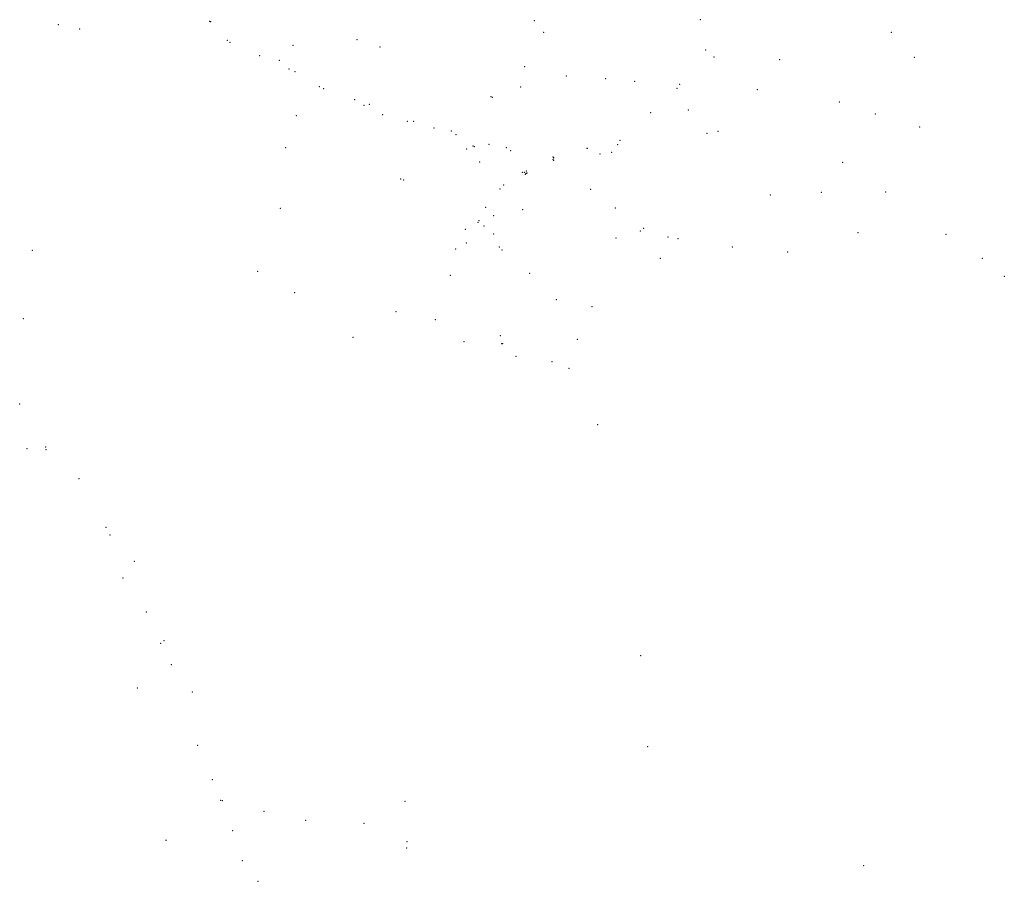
# Model space of a CAD drawing. Header units: metres. Extents: x 6434458 to 6462360, y 5631591 to 5655284.
# Tile 33 of 34: x 6448607 to 6455300, y 5649425 to 5655284. Entities that reach past the tile are written whole.
import ezdxf

# ---------------------------------------------------------------- set-up
doc = ezdxf.new("R2010")
doc.units = ezdxf.units.M
doc.set_wipeout_variables(frame=1)
doc.layers.get('0').update_dxf_attribs({"linetype": 'CONTINUOUS', "lineweight": 18})
doc.layers.add('OS_PunktOsnowyPoziomej', color=7, linetype='CONTINUOUS', lineweight=18)
doc.layers.add('OS_PunktOsnowyWysokosciowej', color=7, linetype='CONTINUOUS', lineweight=18)

# ---------------------------------------------------------------- blocks, each defined once
blk = doc.blocks.new('OSSP')
at = {"color": 0, "linetype": 'Continuous', "lineweight": 18}
blk.add_wipeout([(-1.2, 1.2999999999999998), (1.3, 1.2999999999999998), (1.3, -1.2000000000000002), (-1.2, -1.2000000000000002)], dxfattribs=at)
at = {"color": 0, "linetype": 'Continuous', "lineweight": 18, "flags": 128}
blk.add_lwpolyline([(-1.2, 1.3), (1.3, 1.3), (1.3, -1.2), (-1.2, -1.2), (-1.2, 1.3)], close=True, dxfattribs=at)
for points in [[(-0.4, 0), (0.4, 0)], [(0, 0.4), (0, -0.4)]]:
    blk.add_lwpolyline(points, dxfattribs=at)
blk = doc.blocks.new('OSPB')
at = {"color": 0, "linetype": 'Continuous', "lineweight": 18}
blk.add_wipeout([(-2, -1.1), (2, -1.1), (0.1, 2.1000000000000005)], dxfattribs=at)
at = {"linetype": 'Continuous', "lineweight": 25}
blk.add_hatch(color=0, dxfattribs=at).paths.add_polyline_path([(0, -0.22360679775, 1), (0, 0.22360679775, 1)])
at = {"color": 0, "linetype": 'Continuous', "lineweight": 18, "flags": 128}
blk.add_lwpolyline([(-2, -1.1), (2, -1.1), (0.1, 2.1), (-2, -1.1)], close=True, dxfattribs=at)
at = {"color": 0, "linetype": 'Continuous', "lineweight": 25}
blk.add_circle((0, 0), 0.22360679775, dxfattribs=at)
blk = doc.blocks.new('OSSH')
at = {"color": 0, "linetype": 'Continuous', "lineweight": 18}
blk.add_wipeout([(-1.2, 0.8999999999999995), (4.163336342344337e-17, -1.5000000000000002), (1.3, 0.8999999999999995)], dxfattribs=at)
at = {"color": 0, "linetype": 'Continuous', "lineweight": 18, "flags": 128}
blk.add_lwpolyline([(-1.2, 0.9), (0, -1.5), (1.3, 0.9), (-1.2, 0.9)], close=True, dxfattribs=at)
for points in [[(-0.3, 0), (0.3, 0)], [(0, 0.3), (0, -0.3)]]:
    blk.add_lwpolyline(points, dxfattribs=at)
blk = doc.blocks.new('OSHB')
at = {"linetype": 'Continuous', "lineweight": 18}
blk.add_hatch(color=0, dxfattribs=at).paths.add_polyline_path([(-1.7, 1), (1.7, 1), (0, -2), (-1.7, 0.9)])
at = {"color": 0, "linetype": 'Continuous', "lineweight": 18, "flags": 128}
blk.add_lwpolyline([(-1.7, 1), (1.7, 1), (0, -2), (-1.7, 0.9)], close=True, dxfattribs=at)

msp = doc.modelspace()

# ---------------------------------------------------------------- linework, layer by layer
at = {"layer": 'OS_PunktOsnowyPoziomej'}
for p in [(6448868.79, 5655251.58), (6449905.012, 5655270.476), (6452104.412, 5655278.906), (6449015.019999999, 5655220.2), (6452169.282, 5655198.126), (6454532.341, 5655198.106), (6450017.552, 5655144.266), (6450463.741999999, 5655109.316), (6450899.522, 5655148.286), (6451055.201999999, 5655099.386), (6450238.562, 5655040.086000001), (6453269.531999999, 5655077.676000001), (6453326.352, 5655031.736), (6452038.382, 5654964.396), (6453772.572, 5655011.746), (6454687.671, 5655028.436), (6450438.062, 5654949.066), (6450479.241999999, 5654930.036), (6452322.982, 5654902.396), (6450644.632, 5654828.776), (6452590.552, 5654882.436), (6452786.932, 5654865.586000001), (6453093.932, 5654843.906), (6452011.892, 5654827.526), (6453621.992, 5654809.566), (6450883.652, 5654739.936), (6450948.172, 5654701.376), (6451811.482, 5654760.606), (6454178.991999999, 5654725.426), (6450486.712, 5654631.436), (6451073.302, 5654637.666), (6452897.092, 5654652.416), (6453152.922, 5654671.366), (6454423.312, 5654643.546), (6451242.492, 5654593.096), (6451285.082, 5654593.576), (6451423.202, 5654548.526), (6451541.452, 5654527.646), (6453279.522, 5654511.406), (6453354.602, 5654524.635999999), (6454724.542, 5654554.736), (6451797.972, 5654437.596), (6452688.201999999, 5654463.986), (6450414.772, 5654414.656), (6451645.572, 5654404.206), (6451696.272, 5654421.796), (6451943.942, 5654392.816), (6452463.132, 5654410.716), (6452631.392, 5654381.826), (6451732.411999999, 5654316.436), (6452236.042, 5654344.546), (6454200.232, 5654313.796), (6452050.632, 5654239.706), (6451197.442, 5654202.236), (6451895.892, 5654161.226), (6452488.352, 5654130.936), (6453710.432, 5654092.936), (6454055.562, 5654110.486), (6454493.852, 5654112.766), (6450378.922, 5654001.126), (6451775.442, 5654008.976), (6452025.102, 5653993.456), (6452656.822, 5654004.536), (6451729.982, 5653918.466000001), (6451829.072, 5653951.336000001), (6451637.202, 5653859.576), (6451829.352, 5653827.016), (6452847.702, 5653864.826), (6454306.382, 5653836.946), (6454904.682, 5653825.836), (6451641.992, 5653765.666), (6452661.372, 5653799.635999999), (6453013.802, 5653807.476), (6453082.502, 5653795.886), (6448691.472, 5653716.157), (6451570.321999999, 5653724.016), (6451867.322, 5653738.376), (6453450.892, 5653739.176), (6453828.392, 5653704.836), (6452961.992, 5653662.106), (6455150.622, 5653661.166), (6450224.772, 5653574.076), (6452074.382, 5653560.256000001), (6451534.592, 5653546.596), (6455299.442, 5653539.446), (6450476.312, 5653429.046), (6452253.672, 5653380.506000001), (6451165.071999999, 5653299.476), (6452497.982, 5653333.576), (6448632.322, 5653251.027), (6451432.032, 5653243.486), (6450871.332, 5653123.446), (6451626.062, 5653095.906), (6452396.722, 5653111.196), (6451882.342, 5653080.656), (6451980.832, 5652994.296), (6452224.672, 5652959.346), (6452341.062, 5652914.366), (6448607.161999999, 5652672.167), (6448655.672, 5652367.797), (6448782.312, 5652378.767), (6449009.412, 5652163.977), (6449193.672, 5651832.487), (6449384.992, 5651601.267), (6449308.382, 5651487.967), (6449466.782, 5651256.508), (6449587.762, 5651061.678), (6449636.571999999, 5650898.808), (6449405.202, 5650739.878), (6449779.982, 5650712.478), (6449817.491999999, 5650349.348), (6452875.982, 5650341.287), (6449916.262, 5650116.578), (6449973.741999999, 5649975.329), (6451226.642, 5649969.927), (6450267.372000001, 5649901.588), (6450550.832, 5649839.478000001), (6450947.512, 5649819.288), (6450055.072, 5649770.269), (6449601.244934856, 5649704.909064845), (6451238.692, 5649695.687000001), (6451237.332000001, 5649651.487), (6450119.592, 5649566.569), (6454343.122, 5649532.797), (6450225.722, 5649425.897999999)]:
    msp.add_point(p, dxfattribs=at)
at = {"layer": 'OS_PunktOsnowyWysokosciowej'}
for p in [(6453234.1, 5655284.04), (6450372.39, 5655008.66), (6450983.12, 5654708.05), (6452552.43, 5654370.62), (6451763.987990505, 5653880.807968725), (6451873.99, 5653136.54), (6452535.728329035, 5652531.501817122), (6449219.85, 5651780.61), (6452828.196267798, 5650960.567113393)]:
    msp.add_point(p, dxfattribs=at)

# ---------------------------------------------------------------- next in the draw order: block references
at = {"layer": 'OS_PunktOsnowyPoziomej', "linetype": 'Continuous', "xscale": 0.5, "yscale": 0.5, "zscale": 0.5}
for name, p in [('OSSP', (6448868.79, 5655251.58)), ('OSSP', (6449905.012, 5655270.476)), ('OSSP', (6452104.412, 5655278.906)), ('OSSP', (6449015.019999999, 5655220.2)), ('OSSP', (6452169.282, 5655198.126)), ('OSSP', (6454532.341, 5655198.106)), ('OSSP', (6450017.552, 5655144.266)), ('OSSP', (6450463.741999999, 5655109.316)), ('OSSP', (6450899.522, 5655148.286)), ('OSSP', (6451055.201999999, 5655099.386)), ('OSSP', (6450238.562, 5655040.086000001)), ('OSSP', (6453269.531999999, 5655077.676000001)), ('OSSP', (6453326.352, 5655031.736)), ('OSSP', (6454687.671, 5655028.436)), ('OSSP', (6452038.382, 5654964.396)), ('OSSP', (6453772.572, 5655011.746)), ('OSSP', (6450438.062, 5654949.066)), ('OSSP', (6450479.241999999, 5654930.036)), ('OSSP', (6452322.982, 5654902.396)), ('OSSP', (6450644.632, 5654828.776)), ('OSSP', (6452011.892, 5654827.526)), ('OSSP', (6452590.552, 5654882.436)), ('OSSP', (6452786.932, 5654865.586000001)), ('OSSP', (6453093.932, 5654843.906)), ('OSSP', (6451811.482, 5654760.606)), ('OSSP', (6453621.992, 5654809.566)), ('OSSP', (6450883.652, 5654739.936)), ('OSSP', (6450948.172, 5654701.376)), ('OSSP', (6454178.991999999, 5654725.426)), ('OSSP', (6450486.712, 5654631.436)), ('OSSP', (6451073.302, 5654637.666)), ('OSSP', (6452897.092, 5654652.416)), ('OSSP', (6453152.922, 5654671.366)), ('OSSP', (6454423.312, 5654643.546)), ('OSSP', (6451242.492, 5654593.096)), ('OSSP', (6451285.082, 5654593.576)), ('OSSP', (6451423.202, 5654548.526)), ('OSSP', (6451541.452, 5654527.646)), ('OSSP', (6453279.522, 5654511.406)), ('OSSP', (6453354.602, 5654524.635999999)), ('OSSP', (6454724.542, 5654554.736)), ('OSSP', (6451797.972, 5654437.596)), ('OSSP', (6452688.201999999, 5654463.986)), ('OSSP', (6450414.772, 5654414.656)), ('OSSP', (6451645.572, 5654404.206)), ('OSSP', (6451696.272, 5654421.796)), ('OSSP', (6451943.942, 5654392.816)), ('OSSP', (6452463.132, 5654410.716)), ('OSSP', (6452631.392, 5654381.826)), ('OSSP', (6451732.411999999, 5654316.436)), ('OSSP', (6452236.042, 5654344.546)), ('OSSP', (6454200.232, 5654313.796)), ('OSSP', (6452050.632, 5654239.706)), ('OSSP', (6451197.442, 5654202.236)), ('OSSP', (6451895.892, 5654161.226)), ('OSSP', (6452488.352, 5654130.936)), ('OSSP', (6453710.432, 5654092.936)), ('OSSP', (6454055.562, 5654110.486)), ('OSSP', (6454493.852, 5654112.766)), ('OSSP', (6450378.922, 5654001.126)), ('OSSP', (6451775.442, 5654008.976)), ('OSSP', (6452025.102, 5653993.456)), ('OSSP', (6452656.822, 5654004.536)), ('OSSP', (6451729.982, 5653918.466000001)), ('OSSP', (6451829.072, 5653951.336000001)), ('OSSP', (6451637.202, 5653859.576)), ('OSSP', (6451829.352, 5653827.016)), ('OSSP', (6452847.702, 5653864.826)), ('OSSP', (6454306.382, 5653836.946)), ('OSSP', (6454904.682, 5653825.836)), ('OSSP', (6451641.992, 5653765.666)), ('OSSP', (6452661.372, 5653799.635999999)), ('OSSP', (6453013.802, 5653807.476)), ('OSSP', (6453082.502, 5653795.886)), ('OSSP', (6448691.472, 5653716.157)), ('OSSP', (6451570.321999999, 5653724.016)), ('OSSP', (6451867.322, 5653738.376)), ('OSSP', (6453450.892, 5653739.176)), ('OSSP', (6453828.392, 5653704.836)), ('OSSP', (6452961.992, 5653662.106)), ('OSSP', (6455150.622, 5653661.166)), ('OSSP', (6450224.772, 5653574.076)), ('OSSP', (6452074.382, 5653560.256000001)), ('OSSP', (6451534.592, 5653546.596)), ('OSSP', (6455299.442, 5653539.446)), ('OSSP', (6450476.312, 5653429.046)), ('OSSP', (6452253.672, 5653380.506000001)), ('OSSP', (6451165.071999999, 5653299.476)), ('OSSP', (6452497.982, 5653333.576)), ('OSSP', (6448632.322, 5653251.027)), ('OSSP', (6451432.032, 5653243.486)), ('OSSP', (6450871.332, 5653123.446)), ('OSSP', (6451626.062, 5653095.906)), ('OSSP', (6452396.722, 5653111.196)), ('OSSP', (6451882.342, 5653080.656)), ('OSSP', (6451980.832, 5652994.296)), ('OSSP', (6452224.672, 5652959.346)), ('OSSP', (6452341.062, 5652914.366)), ('OSSP', (6448607.161999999, 5652672.167)), ('OSSP', (6448655.672, 5652367.797)), ('OSSP', (6448782.312, 5652378.767)), ('OSSP', (6449009.412, 5652163.977)), ('OSSP', (6449193.672, 5651832.487)), ('OSSP', (6449384.992, 5651601.267)), ('OSSP', (6449308.382, 5651487.967)), ('OSSP', (6449466.782, 5651256.508)), ('OSSP', (6449587.762, 5651061.678)), ('OSSP', (6449636.571999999, 5650898.808)), ('OSSP', (6449405.202, 5650739.878)), ('OSSP', (6449779.982, 5650712.478)), ('OSSP', (6449817.491999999, 5650349.348)), ('OSSP', (6452875.982, 5650341.287)), ('OSSP', (6449916.262, 5650116.578)), ('OSSP', (6449973.741999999, 5649975.329)), ('OSSP', (6451226.642, 5649969.927)), ('OSSP', (6450267.372000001, 5649901.588)), ('OSSP', (6450550.832, 5649839.478000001)), ('OSSP', (6450947.512, 5649819.288)), ('OSSP', (6450055.072, 5649770.269)), ('OSPB', (6449601.244934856, 5649704.909064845)), ('OSSP', (6451238.692, 5649695.687000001)), ('OSSP', (6451237.332000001, 5649651.487)), ('OSSP', (6450119.592, 5649566.569)), ('OSSP', (6454343.122, 5649532.797)), ('OSSP', (6450225.722, 5649425.897999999))]:
    msp.add_blockref(name, p, dxfattribs=at)
at = {"layer": 'OS_PunktOsnowyWysokosciowej', "linetype": 'Continuous', "xscale": 0.5, "yscale": 0.5, "zscale": 0.5}
for name, p in [('OSSH', (6453234.1, 5655284.04)), ('OSSH', (6450372.39, 5655008.66)), ('OSSH', (6450983.12, 5654708.05)), ('OSSH', (6452552.43, 5654370.62)), ('OSHB', (6451763.987990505, 5653880.807968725)), ('OSSH', (6451873.99, 5653136.54)), ('OSHB', (6452535.728329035, 5652531.501817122)), ('OSSH', (6449219.85, 5651780.61)), ('OSHB', (6452828.196267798, 5650960.567113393))]:
    msp.add_blockref(name, p, dxfattribs=at)

# ---------------------------------------------------------------- next in the draw order: linework, layer by layer
at = {"layer": 'OS_PunktOsnowyPoziomej'}
for p in [(6449898.932, 5655273.466), (6450036.281999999, 5655130.466), (6450673.332, 5654814.686), (6452011.562, 5654826.376), (6451818.532, 5654756.746), (6451573.472, 5654502.856), (6452672.452, 5654435.616), (6451688.802, 5654425.826), (6451914.512, 5654414.276), (6452465.102, 5654409.826), (6452236.002, 5654344.586000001), (6452037.342, 5654246.536), (6451216.172, 5654195.186), (6451872.532, 5654133.876000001), (6451722.512, 5653906.286), (6451890.332, 5653080.576), (6449985.122, 5649974.319)]:
    msp.add_point(p, dxfattribs=at)
at = {"layer": 'OS_PunktOsnowyWysokosciowej'}
for p in [(6453076.13, 5654816.77), (6452826.58, 5653848.02), (6451884.5, 5653718.5), (6448784.71, 5652361.63), (6449564.639999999, 5651043.69)]:
    msp.add_point(p, dxfattribs=at)

# ---------------------------------------------------------------- next in the draw order: block references
at = {"layer": 'OS_PunktOsnowyPoziomej', "linetype": 'Continuous', "xscale": 0.5, "yscale": 0.5, "zscale": 0.5}
for p in [(6449898.932, 5655273.466), (6450036.281999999, 5655130.466), (6450673.332, 5654814.686), (6452011.562, 5654826.376), (6451818.532, 5654756.746), (6451573.472, 5654502.856), (6451688.802, 5654425.826), (6452672.452, 5654435.616), (6451914.512, 5654414.276), (6452465.102, 5654409.826), (6452236.002, 5654344.586000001), (6452037.342, 5654246.536), (6451216.172, 5654195.186), (6451872.532, 5654133.876000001), (6451722.512, 5653906.286), (6451890.332, 5653080.576), (6449985.122, 5649974.319)]:
    msp.add_blockref('OSSP', p, dxfattribs=at)
at = {"layer": 'OS_PunktOsnowyWysokosciowej', "linetype": 'Continuous', "xscale": 0.5, "yscale": 0.5, "zscale": 0.5}
for p in [(6453076.13, 5654816.77), (6452826.58, 5653848.02), (6451884.5, 5653718.5), (6448784.71, 5652361.63), (6449564.639999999, 5651043.69)]:
    msp.add_blockref('OSSH', p, dxfattribs=at)

# ---------------------------------------------------------------- next in the draw order: linework, layer by layer
at = {"layer": 'OS_PunktOsnowyPoziomej'}
for p in [(6452236.612, 5654327.906), (6452055.032, 5654242.436)]:
    msp.add_point(p, dxfattribs=at)

# ---------------------------------------------------------------- next in the draw order: block references
at = {"layer": 'OS_PunktOsnowyPoziomej', "linetype": 'Continuous', "xscale": 0.5, "yscale": 0.5, "zscale": 0.5}
for p in [(6452236.612, 5654327.906), (6452055.032, 5654242.436)]:
    msp.add_blockref('OSSP', p, dxfattribs=at)

# ---------------------------------------------------------------- next in the draw order: linework, layer by layer
at = {"layer": 'OS_PunktOsnowyPoziomej'}
for p in [(6452236.222, 5654347.176), (6452048.052, 5654239.016)]:
    msp.add_point(p, dxfattribs=at)

# ---------------------------------------------------------------- next in the draw order: block references
at = {"layer": 'OS_PunktOsnowyPoziomej', "linetype": 'Continuous', "xscale": 0.5, "yscale": 0.5, "zscale": 0.5}
for p in [(6452236.222, 5654347.176), (6452048.052, 5654239.016)]:
    msp.add_blockref('OSSP', p, dxfattribs=at)

# ---------------------------------------------------------------- next in the draw order: linework, layer by layer
at = {"layer": 'OS_PunktOsnowyPoziomej'}
for p in [(6452232.092, 5654351.036), (6452044.232, 5654233.936)]:
    msp.add_point(p, dxfattribs=at)

# ---------------------------------------------------------------- next in the draw order: block references
at = {"layer": 'OS_PunktOsnowyPoziomej', "linetype": 'Continuous', "xscale": 0.5, "yscale": 0.5, "zscale": 0.5}
for p in [(6452232.092, 5654351.036), (6452044.232, 5654233.936)]:
    msp.add_blockref('OSSP', p, dxfattribs=at)

# ---------------------------------------------------------------- next in the draw order: linework, layer by layer
at = {"layer": 'OS_PunktOsnowyPoziomej'}
msp.add_point((6452051.622000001, 5654256.156), dxfattribs=at)
at = {"layer": 'OS_PunktOsnowyWysokosciowej'}
msp.add_point((6452233.130971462, 5654332.429366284), dxfattribs=at)

# ---------------------------------------------------------------- next in the draw order: block references
at = {"layer": 'OS_PunktOsnowyPoziomej', "linetype": 'Continuous', "xscale": 0.5, "yscale": 0.5, "zscale": 0.5}
msp.add_blockref('OSSP', (6452051.622000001, 5654256.156), dxfattribs=at)
at = {"layer": 'OS_PunktOsnowyWysokosciowej', "linetype": 'Continuous', "xscale": 0.5, "yscale": 0.5, "zscale": 0.5}
msp.add_blockref('OSHB', (6452233.130971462, 5654332.429366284), dxfattribs=at)

# ---------------------------------------------------------------- next in the draw order: linework, layer by layer
at = {"layer": 'OS_PunktOsnowyPoziomej'}
msp.add_point((6452024.102, 5654246.046), dxfattribs=at)

# ---------------------------------------------------------------- next in the draw order: block references
at = {"layer": 'OS_PunktOsnowyPoziomej', "linetype": 'Continuous', "xscale": 0.5, "yscale": 0.5, "zscale": 0.5}
msp.add_blockref('OSSP', (6452024.102, 5654246.046), dxfattribs=at)

doc.saveas('drawing.dxf')
